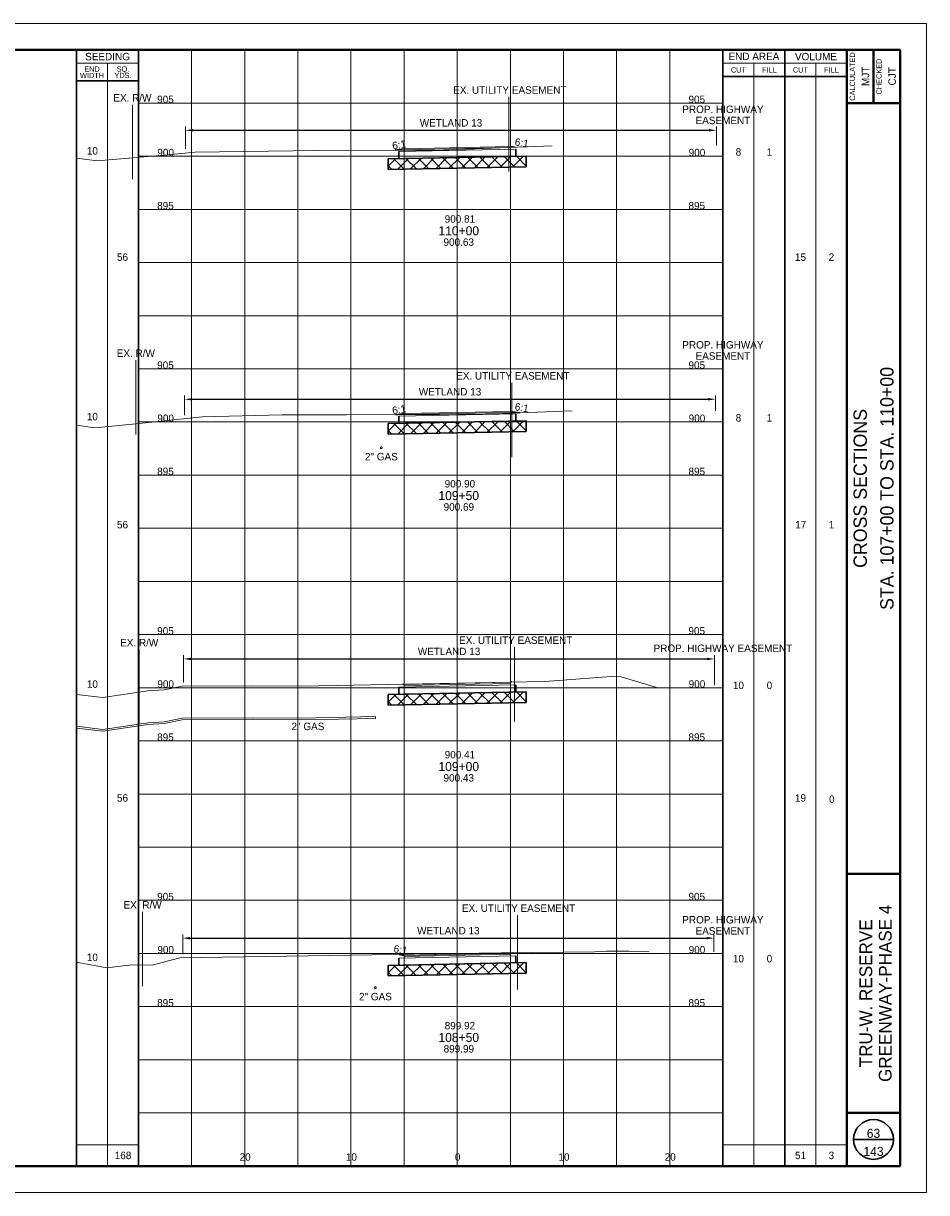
# Paper-space layout 'Layout1' of a CAD drawing. Header units: feet. Extents: x -1005 to 2379, y -670 to 6548.
# Tile 40 of 69: x 75 to 160, y 2872 to 2982. Entities that reach past the tile are written whole.
import ezdxf
from ezdxf.enums import TextEntityAlignment as Align

# ---------------------------------------------------------------- set-up
doc = ezdxf.new("R2010")
doc.units = ezdxf.units.FT
doc.header["$LTSCALE"] = 5
doc.header["$MEASUREMENT"] = 0
for name, pattern in [('DGN Style 2', [150.837143, 90.502286, -60.334857]), ('DGN Style 3', [211.172, 150.837143, -60.334857]), ('esmtshpr', [5.35, 1, -0.175, -0.175, 4]), ('esmtuex', [4.65, 0.8, -0.275, -0.275, 0.8, -0.3, 0.8, -0.3, 0.8, -0.3]), ('rowex', [4.85, 0.8, -0.375, -0.375, 0.8, -0.3, 0.8, -0.3, 0.8, -0.3])]:
    doc.linetypes.add(name, pattern=pattern)
for name, color, linetype, lineweight in [('EV_Ecological_Text', 7, 'Continuous', 13), ('PV_P_Text', 7, 'Continuous', 13), ('RW_P_Esmt_SH', 193, 'esmtshpr', 40), ('RW_X_Esmt_U', 6, 'esmtuex', 30), ('RW_X_Fee_RW', 6, 'rowex', 30), ('SH_Border', 7, 'Continuous', 40), ('SH_Data', 7, 'Continuous', 0), ('SH_Major_Grid_Line', 254, 'Continuous', 13), ('SH_Text', 7, 'Continuous', 13), ('TX_P_20', 7, 'Continuous', 13), ('TX_P_5', 7, 'Continuous', 13), ('TX_X_5', 7, 'Continuous', 0), ('UT_X_Gas', 2, 'Continuous', 0), ('XS_P_Finished_Grade', 3, 'Continuous', 30), ('XS_P_Pavt_Surface', 251, 'Continuous', 13), ('XS_P_Subgrade', 4, 'Continuous', 30), ('XS_P_Undercut', 230, 'Continuous', 30), ('XS_X_Ground_Line', 3, 'DGN Style 2', 13)]:
    doc.layers.add(name, color=color, linetype=linetype, lineweight=lineweight)
doc.layers.add('SH_Cut_Line', color=7, linetype='DGN Style 3', lineweight=0, plot=False)
doc.layers.add('XS_P_Pavt_Layers', color=251, linetype='Continuous', lineweight=0, transparency=0.5)
doc.styles.add('Slanted-Normal LS 0.50', font='font31.shx', dxfattribs={"height": 0.14})
doc.styles.add('Slanted-Normal LS 0.50_0', font='font31.shx')
doc.styles.add('Slanted-Sub Title', font='font31.shx', dxfattribs={"height": 0.17})
doc.styles.add('Style-font30', font='font30.shx')
doc.styles.add('Style-font31', font='font31.shx')
doc.styles.add('Style-font70', font='font70.shx')
doc.dimstyles.get("Standard").update_dxf_attribs({"dimtxt": 0.18, "dimasz": 0.18, "dimexe": 0.18, "dimexo": 0.0625, "dimgap": 0.09, "dimtad": 0, "dimtih": 1, "dimtoh": 1, "dimdec": 4, "dimzin": 0, "dimdsep": 46, "dimtxsty": 'Standard', "dimcen": 0.09, "dimadec": 0, "dimazin": 0, "dimtfac": 1, "dimtdec": 4, "dimtofl": 0, "dimtmove": 0, "dimatfit": 3, "dimfxl": 1, "dimtolj": 1, "dimtzin": 0, "dimarcsym": 0})

# ---------------------------------------------------------------- blocks, each defined once
blk = doc.blocks.new('CROSS_SPLIT_6')
at = {"layer": 'SH_Border', "color": 7, "linetype": 'Continuous', "lineweight": 40}
for p, q in [((32.5, 0.5), (32.5, 21.5)), ((33, 21.5), (33, 20.5)), ((32.5, 20.5), (33.5, 20.5)), ((32.5, 6), (33.5, 6)), ((32.5, 1.5), (33.5, 1.5))]:
    blk.add_line(p, q, dxfattribs=at)
at = {"layer": 'SH_Border', "color": 7, "linetype": 'Continuous', "lineweight": 40, "flags": 128}
blk.add_lwpolyline([(2, 21.5), (33.5, 21.5), (33.5, 0.5), (2, 0.5), (2, 21.5)], close=True, dxfattribs=at)
at = {"layer": 'SH_Cut_Line', "color": 7, "linetype": 'DGN Style 3', "lineweight": 0, "flags": 128}
blk.add_lwpolyline([(0, 0), (34, 0), (34, 22), (0, 22), (0, 0)], close=True, dxfattribs=at)
at = {"layer": 'SH_Data', "color": 7, "linetype": 'Continuous', "lineweight": 30}
for p, q in [((18, 0.5), (18, 21.5)), ((19.166, 0.5), (19.166, 21.5)), ((30.166, 0.5), (30.166, 21.5)), ((31.333, 0.5), (31.333, 21.5)), ((19.166, 20.917), (18, 20.917)), ((30.166, 21), (32.5, 21)), ((32.625, 1), (33.375, 1))]:
    blk.add_line(p, q, dxfattribs=at)
at = {"layer": 'SH_Data', "color": 7, "linetype": 'Continuous', "lineweight": 0}
for p, q in [((19.166, 21.25), (18, 21.25)), ((30.166, 21.25), (32.5, 21.25))]:
    blk.add_line(p, q, dxfattribs=at)
at = {"layer": 'SH_Data', "color": 7, "linetype": 'Continuous', "lineweight": 13}
for p, q in [((18.583, 0.5), (18.583, 21.25)), ((30.75, 0.5), (30.75, 21.25)), ((31.917, 0.5), (31.917, 21.25)), ((18, 0.9), (19.166, 0.9)), ((30.166, 0.9), (32.5, 0.9))]:
    blk.add_line(p, q, dxfattribs=at)
at = {"layer": 'SH_Data', "color": 7, "linetype": 'Continuous', "lineweight": 30}
blk.add_circle((33, 1), 0.375, dxfattribs=at)
at = {"layer": 'SH_Major_Grid_Line', "color": 254, "linetype": 'Continuous', "lineweight": 13}
for p, q in [((20.166, 0.5), (20.166, 21.5)), ((21.166, 0.5), (21.166, 21.5)), ((22.166, 0.5), (22.166, 21.5)), ((23.166, 0.5), (23.166, 21.5)), ((24.166, 0.5), (24.166, 21.5)), ((25.166, 0.5), (25.166, 21.5)), ((26.166, 0.5), (26.166, 21.5)), ((27.166, 0.5), (27.166, 21.5)), ((28.166, 0.5), (28.166, 21.5)), ((29.166, 0.5), (29.166, 21.5)), ((19.166, 20.5), (30.166, 20.5)), ((19.166, 19.5), (30.166, 19.5)), ((19.166, 18.5), (30.166, 18.5)), ((19.166, 17.5), (30.166, 17.5)), ((19.166, 16.5), (30.166, 16.5)), ((19.166, 15.5), (30.166, 15.5)), ((19.166, 14.5), (30.166, 14.5)), ((19.166, 13.5), (30.166, 13.5)), ((19.166, 12.5), (30.166, 12.5)), ((19.166, 11.5), (30.166, 11.5)), ((19.166, 10.5), (30.166, 10.5)), ((19.166, 9.5), (30.166, 9.5)), ((19.166, 8.5), (30.166, 8.5)), ((19.166, 7.5), (30.166, 7.5)), ((19.166, 6.5), (30.166, 6.5)), ((19.166, 5.5), (30.166, 5.5)), ((19.166, 4.5), (30.166, 4.5)), ((19.166, 3.5), (30.166, 3.5)), ((19.166, 2.5), (30.166, 2.5)), ((19.166, 1.5), (30.166, 1.5))]:
    blk.add_line(p, q, dxfattribs=at)
at = {"layer": 'SH_Data', "color": 7, "linetype": 'Continuous', "lineweight": 13, "style": 'Style-font30'}
for s, p in [('SEEDING', (18.584, 21.375)), ('END AREA', (30.75, 21.379)), ('VOLUME', (31.917, 21.375))]:
    blk.add_text(s, height=0.14, dxfattribs=at).set_placement(p, align=Align.MIDDLE_CENTER)
at = {"layer": 'SH_Data', "color": 7, "linetype": 'Continuous', "lineweight": 0, "style": 'Style-font30'}
for s, p in [('CALCULATED', (32.553, 21)), ('CHECKED', (33.053, 21))]:
    blk.add_text(s, height=0.1, rotation=90, dxfattribs=at).set_placement(p, align=Align.TOP_CENTER)
for s, p in [('CUT', (30.459, 21.125)), ('FILL', (31.042, 21.125)), ('CUT', (31.625, 21.125)), ('FILL', (32.208, 21.125))]:
    blk.add_text(s, height=0.1, dxfattribs=at).set_placement(p, align=Align.MIDDLE_CENTER)
at = {"layer": 'SH_Data', "color": 7, "linetype": 'Continuous', "lineweight": 0, "char_height": 0.14, "attachment_point": 5, "line_spacing_factor": 0.728571, "style": 'Style-font30'}
for s, insert in [('\\H0.714286x;END\\PWIDTH', (18.292, 21.08)), ('\\H0.714286x;SQ.\\PYDS.', (18.875, 21.08))]:
    blk.add_mtext(s, dxfattribs=dict(at, insert=insert))
at = {"layer": 'SH_Data', "color": 7, "linetype": 'Continuous', "lineweight": 0, "style": 'Style-font70'}
for p in [(32.75, 13.25), (33.252, 13.25), (33, 3.792)]:
    blk.add_attdef('Text', text='', height=0.25, rotation=90, dxfattribs=at).set_placement(p, align=Align.MIDDLE_CENTER)
at = {"layer": 'SH_Text', "style": 'Style-font70'}
for p in [(32.75, 3.75), (33.25, 3.75)]:
    blk.add_attdef('Text', text='', height=0.25, rotation=90, dxfattribs=at).set_placement(p, align=Align.MIDDLE_CENTER)
blk = doc.blocks.new('XS POINT_210')
at = {"layer": 'RW_X_Fee_RW', "linetype": 'DGN Style 3', "lineweight": 0}
blk.add_line((0, 3.5), (0, -3.5), dxfattribs=at)
blk = doc.blocks.new('XS POINT_211')
at = {"layer": 'RW_P_Esmt_SH', "linetype": 'Continuous', "lineweight": 13}
blk.add_line((0, 3.5), (0, -3.5), dxfattribs=at)
blk = doc.blocks.new('*D423')
at = {"layer": 'Defpoints', "color": 0, "linetype": 'Continuous', "transparency": 16777216}
for p in [(139.99, 2896.44), (89.99, 2894.59), (139.99, 2894.8)]:
    blk.add_point(p, dxfattribs=at)
at = {"layer": 'EV_Ecological_Text', "color": 97, "linetype": 'Continuous', "lineweight": 0, "transparency": 16777216}
for p, q in [((89.99, 2894.94), (89.99, 2896.79)), ((139.99, 2895.15), (139.99, 2896.79))]:
    blk.add_line(p, q, dxfattribs=at)
at = {"layer": 'EV_Ecological_Text', "color": 0, "linetype": 'Continuous', "lineweight": -2, "transparency": 16777216}
blk.add_line((90.69, 2896.44), (139.29, 2896.44), dxfattribs=at)
at = {"layer": 'EV_Ecological_Text', "color": 0, "linetype": 'Continuous', "transparency": 16777216}
for points in [[(90.69, 2896.56), (90.69, 2896.32), (89.99, 2896.44)], [(139.29, 2896.56), (139.29, 2896.32), (139.99, 2896.44)]]:
    blk.add_solid(points, dxfattribs=at)
at = {"layer": 'EV_Ecological_Text', "color": 7, "linetype": 'Continuous', "lineweight": 0, "transparency": 16777216, "insert": (114.99, 2897.14), "char_height": 0.7, "attachment_point": 5, "style": 'Slanted-Normal LS 0.50_0'}
blk.add_mtext('WETLAND 13', dxfattribs=at)
blk = doc.blocks.new('GPKLBL_161')
at = {"layer": 'TX_P_5', "linetype": 'Continuous', "insert": (-0.02, 0.82), "char_height": 0.7, "attachment_point": 1, "rotation": 351.0432, "line_spacing_factor": 0.6, "style": 'Style-font31'}
blk.add_mtext('6:1', dxfattribs=at)
blk = doc.blocks.new('XS POINT_212')
at = {"layer": 'UT_X_Gas', "linetype": 'DGN Style 3'}
blk.add_circle((0, 0), 0.0833, dxfattribs=at)
blk = doc.blocks.new('XS POINT_213')
at = {"layer": 'RW_X_Esmt_U', "linetype": 'DGN Style 3', "lineweight": 0}
blk.add_line((0, 3.5), (0, -3.5), dxfattribs=at)
blk = doc.blocks.new('XS POINT_214')
at = {"layer": 'RW_X_Fee_RW', "linetype": 'DGN Style 3', "lineweight": 0}
blk.add_line((0, 3.5), (0, -3.5), dxfattribs=at)
blk = doc.blocks.new('XS POINT_215')
at = {"layer": 'RW_P_Esmt_SH', "linetype": 'Continuous', "lineweight": 13}
blk.add_line((0, 3.5), (0, -3.5), dxfattribs=at)
blk = doc.blocks.new('*D429')
at = {"layer": 'Defpoints', "color": 0, "linetype": 'Continuous', "transparency": 16777216}
for p in [(140.03, 2922.71), (90.08, 2920.15), (140.03, 2919.89)]:
    blk.add_point(p, dxfattribs=at)
at = {"layer": 'EV_Ecological_Text', "color": 97, "linetype": 'Continuous', "lineweight": 0, "transparency": 16777216}
for p, q in [((90.08, 2920.5), (90.08, 2923.06)), ((140.03, 2920.24), (140.03, 2923.06))]:
    blk.add_line(p, q, dxfattribs=at)
at = {"layer": 'EV_Ecological_Text', "color": 0, "linetype": 'Continuous', "lineweight": -2, "transparency": 16777216}
blk.add_line((90.78, 2922.71), (139.33, 2922.71), dxfattribs=at)
at = {"layer": 'EV_Ecological_Text', "color": 0, "linetype": 'Continuous', "transparency": 16777216}
for points in [[(90.78, 2922.82), (90.78, 2922.59), (90.08, 2922.71)], [(139.33, 2922.82), (139.33, 2922.59), (140.03, 2922.71)]]:
    blk.add_solid(points, dxfattribs=at)
at = {"layer": 'EV_Ecological_Text', "color": 7, "linetype": 'Continuous', "lineweight": 0, "transparency": 16777216, "insert": (115.06, 2923.41), "char_height": 0.7, "attachment_point": 5, "style": 'Slanted-Normal LS 0.50_0'}
blk.add_mtext('WETLAND 13', dxfattribs=at)
blk = doc.blocks.new('XS POINT_216')
at = {"layer": 'RW_X_Esmt_U', "linetype": 'DGN Style 3', "lineweight": 0}
blk.add_line((0, 3.5), (0, -3.5), dxfattribs=at)
blk = doc.blocks.new('XS POINT_217')
at = {"layer": 'RW_X_Fee_RW', "linetype": 'DGN Style 3', "lineweight": 0}
blk.add_line((0, 3.5), (0, -3.5), dxfattribs=at)
blk = doc.blocks.new('XS POINT_218')
at = {"layer": 'RW_P_Esmt_SH', "linetype": 'Continuous', "lineweight": 13}
blk.add_line((0, 3.5), (0, -3.5), dxfattribs=at)
blk = doc.blocks.new('*D433')
at = {"layer": 'Defpoints', "color": 0, "linetype": 'Continuous', "transparency": 16777216}
for p in [(140.13, 2947.14), (90.17, 2945.3), (140.13, 2945.71)]:
    blk.add_point(p, dxfattribs=at)
at = {"layer": 'EV_Ecological_Text', "color": 97, "linetype": 'Continuous', "lineweight": 0, "transparency": 16777216}
for p, q in [((90.17, 2945.65), (90.17, 2947.49)), ((140.13, 2946.06), (140.13, 2947.49))]:
    blk.add_line(p, q, dxfattribs=at)
at = {"layer": 'EV_Ecological_Text', "color": 0, "linetype": 'Continuous', "lineweight": -2, "transparency": 16777216}
blk.add_line((90.87, 2947.14), (139.43, 2947.14), dxfattribs=at)
at = {"layer": 'EV_Ecological_Text', "color": 0, "linetype": 'Continuous', "transparency": 16777216}
for points in [[(90.87, 2947.25), (90.87, 2947.02), (90.17, 2947.14)], [(139.43, 2947.25), (139.43, 2947.02), (140.13, 2947.14)]]:
    blk.add_solid(points, dxfattribs=at)
at = {"layer": 'EV_Ecological_Text', "color": 7, "linetype": 'Continuous', "lineweight": 0, "transparency": 16777216, "insert": (115.15, 2947.84), "char_height": 0.7, "attachment_point": 5, "style": 'Slanted-Normal LS 0.50_0'}
blk.add_mtext('WETLAND 13', dxfattribs=at)
blk = doc.blocks.new('GPKLBL_162')
at = {"layer": 'TX_P_5', "linetype": 'Continuous', "insert": (-0.51, 0.98), "char_height": 0.7, "attachment_point": 1, "rotation": 350.5377, "line_spacing_factor": 0.6, "style": 'Style-font31'}
blk.add_mtext('6:1', dxfattribs=at)
blk = doc.blocks.new('GPKLBL_163')
at = {"layer": 'TX_P_5', "linetype": 'Continuous', "extrusion": (0, 0, -1), "insert": (-0.46, 0.97), "char_height": 0.7, "attachment_point": 3, "text_direction": (-0.986394, 0.164399, 0), "line_spacing_factor": 0.6, "style": 'Style-font31'}
blk.add_mtext('6:1', dxfattribs=at)
blk = doc.blocks.new('XS POINT_219')
at = {"layer": 'RW_X_Esmt_U', "linetype": 'DGN Style 3', "lineweight": 0}
blk.add_line((0, 3.5), (0, -3.5), dxfattribs=at)
blk = doc.blocks.new('XS POINT_220')
at = {"layer": 'UT_X_Gas', "linetype": 'DGN Style 3'}
blk.add_circle((0, 0), 0.0833, dxfattribs=at)
blk = doc.blocks.new('XS POINT_221')
at = {"layer": 'RW_X_Fee_RW', "linetype": 'DGN Style 3', "lineweight": 0}
blk.add_line((0, 3.5), (0, -3.5), dxfattribs=at)
blk = doc.blocks.new('XS POINT_222')
at = {"layer": 'RW_P_Esmt_SH', "linetype": 'Continuous', "lineweight": 13}
blk.add_line((0, 3.5), (0, -3.5), dxfattribs=at)
blk = doc.blocks.new('*D440')
at = {"layer": 'Defpoints', "color": 0, "linetype": 'Continuous', "transparency": 16777216}
for p in [(140.23, 2972.44), (90.26, 2970.36), (140.23, 2970.66)]:
    blk.add_point(p, dxfattribs=at)
at = {"layer": 'EV_Ecological_Text', "color": 97, "linetype": 'Continuous', "lineweight": 0, "transparency": 16777216}
for p, q in [((90.26, 2970.71), (90.26, 2972.79)), ((140.23, 2971.01), (140.23, 2972.79))]:
    blk.add_line(p, q, dxfattribs=at)
at = {"layer": 'EV_Ecological_Text', "color": 0, "linetype": 'Continuous', "lineweight": -2, "transparency": 16777216}
blk.add_line((90.96, 2972.44), (139.53, 2972.44), dxfattribs=at)
at = {"layer": 'EV_Ecological_Text', "color": 0, "linetype": 'Continuous', "transparency": 16777216}
for points in [[(90.96, 2972.56), (90.96, 2972.33), (90.26, 2972.44)], [(139.53, 2972.56), (139.53, 2972.33), (140.23, 2972.44)]]:
    blk.add_solid(points, dxfattribs=at)
at = {"layer": 'EV_Ecological_Text', "color": 7, "linetype": 'Continuous', "lineweight": 0, "transparency": 16777216, "insert": (115.24, 2973.14), "char_height": 0.7, "attachment_point": 5, "style": 'Slanted-Normal LS 0.50_0'}
blk.add_mtext('WETLAND 13', dxfattribs=at)
blk = doc.blocks.new('GPKLBL_164')
at = {"layer": 'TX_P_5', "linetype": 'Continuous', "insert": (-0.51, 0.98), "char_height": 0.7, "attachment_point": 1, "rotation": 350.5377, "line_spacing_factor": 0.6, "style": 'Style-font31'}
blk.add_mtext('6:1', dxfattribs=at)
blk = doc.blocks.new('GPKLBL_165')
at = {"layer": 'TX_P_5', "linetype": 'Continuous', "extrusion": (0, 0, -1), "insert": (-0.46, 0.97), "char_height": 0.7, "attachment_point": 3, "text_direction": (-0.986394, 0.164399, 0), "line_spacing_factor": 0.6, "style": 'Style-font31'}
blk.add_mtext('6:1', dxfattribs=at)
blk = doc.blocks.new('XS POINT_223')
at = {"layer": 'RW_X_Esmt_U', "linetype": 'DGN Style 3', "lineweight": 0}
blk.add_line((0, 3.5), (0, -3.5), dxfattribs=at)

psp = doc.layouts.get("Layout1")

# ---------------------------------------------------------------- hatches: boundary and pattern name
at = {"layer": 'XS_P_Undercut', "lineweight": 0}
h = psp.add_hatch(dxfattribs=at)
h.set_pattern_fill('CROSSHATCH', color=256, style=0, pattern_type=2)
h.set_pattern_definition([(45, (114.6614, 2969.67005), (-0.589255, 0.589255), []), (315, (114.6614, 2969.67005), (0.589255, 0.589255), [])])
h.paths.add_polyline_path([(110.33, 2969.78), (109.33, 2969.76), (109.33, 2968.76), (122.33, 2969.02), (122.33, 2970.02), (121.33, 2970)])
h = psp.add_hatch(dxfattribs=at)
h.set_pattern_fill('CROSSHATCH', color=256, style=0, pattern_type=2)
h.set_pattern_definition([(45, (114.6615, 2944.76005), (-0.589255, 0.589255), []), (315, (114.6615, 2944.76005), (0.589255, 0.589255), [])])
h.paths.add_polyline_path([(110.33, 2944.87), (109.33, 2944.85), (109.33, 2943.85), (122.33, 2944.11), (122.33, 2945.11), (121.33, 2945.09)])
h = psp.add_hatch(dxfattribs=at)
h.set_pattern_fill('CROSSHATCH', color=256, style=0, pattern_type=2)
h.set_pattern_definition([(45, (114.6615, 2919.2717), (-0.589255, 0.589255), []), (315, (114.6615, 2919.2717), (0.589255, 0.589255), [])])
h.paths.add_polyline_path([(110.33, 2919.38), (109.33, 2919.36), (109.33, 2918.36), (122.33, 2918.62), (122.33, 2919.62), (121.33, 2919.6)])
h = psp.add_hatch(dxfattribs=at)
h.set_pattern_fill('CROSSHATCH', color=256, style=0, pattern_type=2)
h.set_pattern_definition([(45, (114.6615, 2893.7834), (-0.589255, 0.589255), []), (315, (114.6615, 2893.7834), (0.589255, 0.589255), [])])
h.paths.add_polyline_path([(110.33, 2893.9), (109.33, 2893.88), (109.33, 2892.88), (122.33, 2893.14), (122.33, 2894.14), (121.33, 2894.12)])

# ---------------------------------------------------------------- linework, layer by layer
at = {"layer": 'UT_X_Gas'}
psp.add_line((108.13, 2917.28), (108.13, 2917.11), dxfattribs=at)
at = {"layer": 'UT_X_Gas', "flags": 128}
for points in [[(80, 2916.37), (82.47, 2916.07), (86.71, 2916.71), (88.25, 2916.8), (89.94, 2917.14), (96.59, 2917.17), (101.16, 2917.14), (108.13, 2917.28)], [(80, 2916.21), (82.47, 2915.9), (86.71, 2916.55), (88.25, 2916.64), (89.94, 2916.97), (96.59, 2917), (101.16, 2916.97), (108.13, 2917.11)]]:
    psp.add_lwpolyline(points, dxfattribs=at)
at = {"layer": 'XS_P_Finished_Grade'}
for p, q in [((109.98, 2970.57), (110.83, 2970.71)), ((121.28, 2970.84), (120.83, 2970.91)), ((121.73, 2945.85), (120.83, 2946)), ((110.06, 2945.67), (110.83, 2945.8)), ((120.83, 2920.51), (120.98, 2920.54)), ((110.83, 2920.31), (110.71, 2920.33)), ((110.83, 2894.82), (110.35, 2894.9)), ((120.83, 2895.02), (121.07, 2895.06))]:
    psp.add_line(p, q, dxfattribs=at)
at = {"layer": 'XS_P_Pavt_Layers', "color": 2, "lineweight": 13}
for p, q in [((110.33, 2970.45), (121.33, 2970.67)), ((110.83, 2970.61), (120.83, 2970.81)), ((110.83, 2945.7), (120.83, 2945.9)), ((110.33, 2945.54), (121.33, 2945.76)), ((110.33, 2920.05), (121.33, 2920.27)), ((110.83, 2920.21), (120.83, 2920.41)), ((110.33, 2894.56), (121.33, 2894.78)), ((110.83, 2894.72), (120.83, 2894.92))]:
    psp.add_line(p, q, dxfattribs=at)
at = {"layer": 'XS_P_Pavt_Surface', "color": 193}
for p, q in [((110.83, 2970.71), (120.83, 2970.91)), ((110.83, 2970.71), (110.83, 2970.46)), ((120.83, 2970.91), (120.83, 2970.66)), ((110.83, 2945.8), (120.83, 2946)), ((120.83, 2946), (120.83, 2945.75)), ((110.83, 2945.8), (110.83, 2945.55)), ((110.83, 2920.31), (120.83, 2920.51)), ((120.83, 2920.51), (120.83, 2920.26)), ((110.83, 2920.31), (110.83, 2920.06)), ((110.83, 2894.82), (120.83, 2895.02)), ((110.83, 2894.82), (110.83, 2894.57)), ((120.83, 2895.02), (120.83, 2894.77))]:
    psp.add_line(p, q, dxfattribs=at)
at = {"layer": 'XS_P_Subgrade'}
for p, q in [((109.33, 2969.76), (122.33, 2970.02)), ((110.33, 2970.45), (110.33, 2969.78)), ((121.33, 2970.67), (121.33, 2970)), ((109.33, 2944.85), (122.33, 2945.11)), ((110.33, 2945.54), (110.33, 2944.87)), ((121.33, 2945.76), (121.33, 2945.09)), ((109.33, 2919.36), (122.33, 2919.62)), ((110.33, 2920.05), (110.33, 2919.38)), ((121.33, 2920.27), (121.33, 2919.6)), ((109.33, 2893.88), (122.33, 2894.14)), ((110.33, 2894.56), (110.33, 2893.9)), ((121.33, 2894.78), (121.33, 2894.12))]:
    psp.add_line(p, q, dxfattribs=at)
at = {"layer": 'XS_P_Undercut'}
for p, q in [((122.33, 2970.02), (122.33, 2969.02)), ((109.33, 2969.76), (109.33, 2968.76)), ((109.33, 2968.76), (122.33, 2969.02)), ((109.33, 2944.85), (109.33, 2943.85)), ((122.33, 2945.11), (122.33, 2944.11)), ((109.33, 2943.85), (122.33, 2944.11)), ((122.33, 2919.62), (122.33, 2918.62)), ((109.33, 2919.36), (109.33, 2918.36)), ((109.33, 2918.36), (122.33, 2918.62)), ((122.33, 2894.14), (122.33, 2893.14)), ((109.33, 2893.88), (109.33, 2892.88)), ((109.33, 2892.88), (122.33, 2893.14))]:
    psp.add_line(p, q, dxfattribs=at)
at = {"layer": 'XS_P_Undercut', "lineweight": 0, "flags": 128}
for points in [[(110.33, 2969.78), (109.33, 2969.76), (109.33, 2968.76), (122.33, 2969.02), (122.33, 2970.02), (121.33, 2970), (110.33, 2969.78)], [(110.33, 2944.87), (109.33, 2944.85), (109.33, 2943.85), (122.33, 2944.11), (122.33, 2945.11), (121.33, 2945.09), (110.33, 2944.87)], [(110.33, 2919.38), (109.33, 2919.36), (109.33, 2918.36), (122.33, 2918.62), (122.33, 2919.62), (121.33, 2919.6), (110.33, 2919.38)], [(110.33, 2893.9), (109.33, 2893.88), (109.33, 2892.88), (122.33, 2893.14), (122.33, 2894.14), (121.33, 2894.12), (110.33, 2893.9)]]:
    psp.add_lwpolyline(points, close=True, dxfattribs=at)
at = {"layer": 'XS_X_Ground_Line', "flags": 128}
for points in [[(80, 2969.81), (81.94, 2969.56), (88.21, 2970.1), (91.18, 2970.39), (102.64, 2970.54), (114.55, 2970.58), (115.83, 2970.63), (124.77, 2970.97)], [(80, 2944.7), (81.72, 2944.44), (85.58, 2944.82), (91.87, 2945.48), (99.36, 2945.66), (105.42, 2945.66), (115.83, 2945.69), (117.6, 2945.7), (126.63, 2946.04)], [(80, 2919.37), (82.47, 2919.07), (86.71, 2919.71), (88.25, 2919.8), (89.94, 2920.14), (96.59, 2920.17), (101.16, 2920.14), (115.83, 2920.43), (124.07, 2920.6), (130.31, 2921.04), (131.24, 2921.01), (134.57, 2920.03)], [(80, 2894.16), (80.16, 2894.14), (82.85, 2893.64), (85.22, 2893.93), (87.13, 2893.91), (89.73, 2894.58), (115.83, 2894.99), (119.96, 2895.05), (128.77, 2895.15), (129.87, 2895.2), (131.99, 2895.2), (133.88, 2895.15)]]:
    psp.add_lwpolyline(points, dxfattribs=at)

# ---------------------------------------------------------------- block references
at = {"layer": 'RW_P_Esmt_SH', "linetype": 'Continuous', "lineweight": 13}
for name, p in [('XS POINT_222', (140.83, 2969.27)), ('XS POINT_218', (140.83, 2947.11)), ('XS POINT_215', (140.83, 2919.46)), ('XS POINT_211', (140.83, 2893.02))]:
    psp.add_blockref(name, p, dxfattribs=at)
at = {"layer": 'RW_X_Esmt_U', "linetype": 'DGN Style 3', "lineweight": 0}
for name, p in [('XS POINT_223', (120.69, 2972.08)), ('XS POINT_219', (120.96, 2945.19)), ('XS POINT_216', (121.23, 2920.32)), ('XS POINT_213', (121.51, 2895.11))]:
    psp.add_blockref(name, p, dxfattribs=at)
at = {"layer": 'RW_X_Fee_RW', "linetype": 'DGN Style 3', "lineweight": 0}
for name, p in [('XS POINT_221', (85.26, 2971.35)), ('XS POINT_217', (85.58, 2947.32)), ('XS POINT_214', (85.9, 2920.09)), ('XS POINT_210', (86.22, 2895.42))]:
    psp.add_blockref(name, p, dxfattribs=at)
at = {"layer": 'SH_Cut_Line', "color": 7, "linetype": 'DGN Style 3', "lineweight": 0}
ref = psp.add_blockref('CROSS_SPLIT_6', (-10, 2872.5), dxfattribs=dict(at, xscale=5, yscale=5, zscale=5))
ref.add_attrib('Text', 'CROSS SECTIONS', dxfattribs={"layer": 'SH_Data', "color": 7, "linetype": 'Continuous', "lineweight": 0, "height": 1.25, "rotation": 90, "style": 'Style-font70'}).set_placement((153.75, 2938.75), align=Align.MIDDLE_CENTER)
ref.add_attrib('Text', 'STA. 107+00 TO STA. 110+00', dxfattribs={"layer": 'SH_Data', "color": 7, "linetype": 'Continuous', "lineweight": 0, "height": 1.25, "rotation": 90, "style": 'Style-font70'}).set_placement((156.26, 2938.75), align=Align.MIDDLE_CENTER)
at = {"layer": 'TX_P_5', "linetype": 'Continuous', "extrusion": (0, 0, -1)}
for name, p in [('GPKLBL_165', (-110.48, 2970.56)), ('GPKLBL_163', (-110.48, 2945.65))]:
    psp.add_blockref(name, p, dxfattribs=at)
at = {"layer": 'TX_P_5', "linetype": 'Continuous'}
for name, p in [('GPKLBL_164', (121.83, 2970.74)), ('GPKLBL_162', (121.83, 2945.83)), ('GPKLBL_161', (109.93, 2894.99))]:
    psp.add_blockref(name, p, dxfattribs=at)
at = {"layer": 'UT_X_Gas', "linetype": 'DGN Style 3'}
for name, p in [('XS POINT_220', (108.68, 2942.58)), ('XS POINT_212', (108.12, 2891.78))]:
    psp.add_blockref(name, p, dxfattribs=at)

# ---------------------------------------------------------------- texts
at = {"layer": 'PV_P_Text', "char_height": 0.7, "attachment_point": 8, "line_spacing_factor": 0.6, "style": 'Slanted-Normal LS 0.50'}
for s, insert in [(' 900.81', (115.95, 2963.74)), (' 900.90', (115.95, 2938.83)), (' 900.41', (115.95, 2913.34)), (' 899.92', (115.95, 2887.85))]:
    psp.add_mtext(s, dxfattribs=dict(at, insert=insert))
at = {"layer": 'RW_P_Esmt_SH', "linetype": 'Continuous', "lineweight": 13, "char_height": 0.7, "attachment_point": 2, "line_spacing_factor": 0.9, "style": 'Style-font31'}
for s, insert in [('PROP. HIGHWAY\\PEASEMENT', (140.83, 2974.77)), ('PROP. HIGHWAY\\PEASEMENT', (140.83, 2952.61)), ('PROP. HIGHWAY EASEMENT', (140.83, 2924.06)), ('PROP. HIGHWAY\\PEASEMENT', (140.83, 2898.52))]:
    psp.add_mtext(s, dxfattribs=dict(at, insert=insert))
at = {"layer": 'RW_X_Esmt_U', "linetype": 'Continuous', "lineweight": 0, "style": 'Style-font31'}
for p in [(120.78, 2976.58), (121.06, 2949.69), (121.33, 2924.82), (121.6, 2899.61)]:
    psp.add_text('EX. UTILITY EASEMENT', height=0.7, dxfattribs=at).set_placement(p, align=Align.TOP_CENTER)
at = {"layer": 'RW_X_Fee_RW', "linetype": 'Continuous', "lineweight": 0, "char_height": 0.7, "attachment_point": 2, "line_spacing_factor": 0.66, "style": 'Style-font31'}
for insert in [(85.26, 2975.85), (85.58, 2951.82), (85.9, 2924.59), (86.22, 2899.92)]:
    psp.add_mtext('EX. R/W\\P', dxfattribs=dict(at, insert=insert))
at = {"layer": 'SH_Data', "color": 7, "linetype": 'Continuous', "lineweight": 13, "style": 'Style-font30'}
for s, p in [('MJT', (154.6, 2977.52)), ('CJT', (157.1, 2977.52))]:
    psp.add_text(s, height=0.7, rotation=90, dxfattribs=at).set_placement(p, align=Align.CENTER)
at = {"layer": 'SH_Data', "lineweight": 13, "char_height": 0.85, "attachment_point": 8, "style": 'Style-font30'}
for s, insert, line_spacing_factor in [('63\\P', (155, 2877.64), 1.08), ('143\\P', (155, 2875.94), 0.6)]:
    psp.add_mtext(s, dxfattribs=dict(at, insert=insert, line_spacing_factor=line_spacing_factor))
at = {"layer": 'SH_Text', "style": 'Style-font31'}
for s, p in [('905', (88.37, 2975)), ('905', (138.37, 2975)), ('900', (88.39, 2970)), ('900', (138.39, 2970)), ('895', (88.37, 2965)), ('895', (138.37, 2965)), ('905', (88.37, 2950)), ('905', (138.37, 2950)), ('900', (88.39, 2945)), ('900', (138.39, 2945)), ('895', (88.37, 2940)), ('895', (138.37, 2940)), ('905', (88.37, 2925)), ('905', (138.37, 2925)), ('900', (88.39, 2920)), ('900', (138.39, 2920)), ('895', (88.37, 2915)), ('895', (138.37, 2915)), ('905', (88.37, 2900)), ('905', (138.37, 2900)), ('900', (88.39, 2895)), ('900', (138.39, 2895)), ('895', (88.37, 2890)), ('895', (138.37, 2890)), ('20', (95.87, 2875.5)), ('10', (105.87, 2875.5)), ('0', (115.87, 2875.5)), ('0', (115.87, 2875.5)), ('10', (125.87, 2875.5)), ('20', (135.87, 2875.5))]:
    psp.add_text(s, height=0.7, dxfattribs=at).set_placement(p, align=Align.CENTER)
at = {"layer": 'SH_Text', "insert": (155.2, 2891.25), "char_height": 1.2, "attachment_point": 5, "rotation": 90, "line_spacing_factor": 0.9125, "style": 'Slanted-Normal LS 0.50'}
psp.add_mtext('\\Ffont70;TRU-W. RESERVE\\PGREENWAY-PHASE 4', dxfattribs=at)
at = {"layer": 'TX_P_20', "style": 'Slanted-Normal LS 0.50'}
for s, p in [('10', (81.49, 2970.51)), ('56', (84.33, 2960.51)), ('15', (148.13, 2960.51)), ('2', (151.04, 2960.51)), ('10', (81.49, 2945.51)), ('56', (84.33, 2935.34)), ('17', (148.15, 2935.34)), ('1', (151.05, 2935.34)), ('10', (81.49, 2920.34)), ('56', (84.33, 2909.63)), ('19', (148.13, 2909.63)), ('10', (81.49, 2894.63)), ('168', (84.38, 2876)), ('51', (148.14, 2876)), ('3', (151.04, 2876))]:
    psp.add_text(s, height=0.7, dxfattribs=at).set_placement(p, align=Align.MIDDLE_CENTER)
at = {"layer": 'TX_P_20', "char_height": 0.7, "attachment_point": 5, "line_spacing_factor": 0.6, "style": 'Slanted-Normal LS 0.50'}
for s, insert in [('8', (142.29, 2970.4)), ('1', (145.21, 2970.4)), ('8', (142.29, 2945.39)), ('1', (145.21, 2945.39)), ('10', (142.29, 2920.22)), ('0', (145.21, 2920.22)), ('0', (151.08, 2909.51)), ('10', (142.29, 2894.51)), ('0', (145.21, 2894.51))]:
    psp.add_mtext(s, dxfattribs=dict(at, insert=insert))
at = {"layer": 'TX_P_5', "char_height": 0.85, "attachment_point": 5, "line_spacing_factor": 0.6, "style": 'Slanted-Sub Title'}
for s, insert in [('110+00 ', (115.97, 2962.98)), ('109+50 ', (115.97, 2938.07)), ('109+00 ', (115.97, 2912.58)), ('108+50 ', (115.97, 2887.09))]:
    psp.add_mtext(s, dxfattribs=dict(at, insert=insert))
at = {"layer": 'TX_X_5', "style": 'Style-font31'}
for s, p in [('900.63', (115.97, 2962.27)), ('900.69', (115.98, 2937.36)), ('900.43', (115.97, 2911.87)), ('899.99', (115.98, 2886.38))]:
    psp.add_text(s, height=0.7, dxfattribs=at).set_placement(p, align=Align.TOP_CENTER)
at = {"layer": 'UT_X_Gas', "linetype": 'Continuous', "style": 'Style-font31'}
for p in [(108.69, 2942.09), (101.78, 2916.71), (108.13, 2891.29)]:
    psp.add_text('2" GAS', height=0.7, dxfattribs=at).set_placement(p, align=Align.TOP_CENTER)

# ---------------------------------------------------------------- dimensions: what is measured, and where the dimension line sits
at = {"layer": 'EV_Ecological_Text', "color": 97, "linetype": 'Continuous', "lineweight": 0}
for base, p1, p2, picture, middle in [((140.23, 2972.44), (90.26, 2970.36), (140.23, 2970.66), '*D440', (115.24, 2973.14)), ((140.13, 2947.14), (90.17, 2945.3), (140.13, 2945.71), '*D433', (115.15, 2947.84)), ((140.03, 2922.71), (90.08, 2920.15), (140.03, 2919.89), '*D429', (115.06, 2923.41)), ((139.99, 2896.44), (89.99, 2894.59), (139.99, 2894.8), '*D423', (114.99, 2897.14))]:
    dim = psp.add_linear_dim(base=base, p1=p1, p2=p2, text='WETLAND 13', dimstyle='Standard', override={"dimtxt": 0.7, "dimasz": 0.7, "dimexe": 0.35, "dimexo": 0.35, "dimgap": 0.35, "dimtad": 1, "dimtih": 0, "dimtoh": 0, "dimdec": 0, "dimzin": 3, "dimtxsty": 'Slanted-Normal LS 0.50_0', "dimclre": 97, "dimclrt": 7, "dimtdec": 0, "dimtmove": 1, "dimtolj": 0, "dimtzin": 3, "dimlwe": 0}, dxfattribs=at)
    dim.commit()
    dim.dimension.update_dxf_attribs({"geometry": picture, "text_midpoint": middle})

doc.saveas('drawing.dxf')
